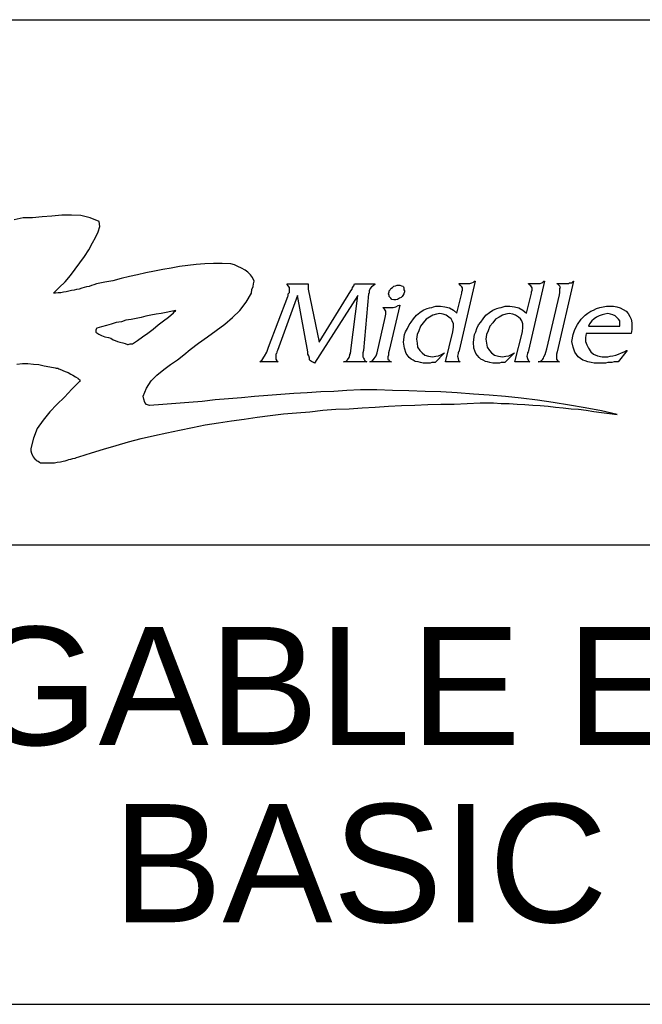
# Model space of a CAD drawing. Header units: inches. Extents: x 4 to 212, y 4 to 137.
# Tile 5 of 9: x 189.51 to 195.58, y 14.08 to 23.68. Entities that reach past the tile are written whole.
import ezdxf
from ezdxf.enums import TextEntityAlignment as Align

# ---------------------------------------------------------------- set-up
doc = ezdxf.new("R2010")
doc.units = ezdxf.units.IN
doc.header["$LTSCALE"] = 11.968
doc.header["$MEASUREMENT"] = 0
doc.layers.get('0').update_dxf_attribs({"linetype": 'CONTINUOUS'})
doc.layers.add('09_ALL_DETAIL_ITEMS', color=7, linetype='CONTINUOUS')
doc.styles.get("Standard").update_dxf_attribs({"font": 'arial.ttf'})

# ---------------------------------------------------------------- blocks, each defined once
blk = doc.blocks.new('MAP_LOGO_AND_NAME_BL0', base_point=(195.2, 21.12))
at = {"color": 7, "linetype": 'Continuous'}
for p, q in [((189.5454, 21.7493), (189.4584, 21.7288)), ((189.6375, 21.7493), (189.5454, 21.7493)), ((189.7296, 21.7595), (189.6375, 21.7493)), ((189.8268, 21.7646), (189.7296, 21.7595)), ((189.924, 21.7749), (189.8268, 21.7646)), ((190.0161, 21.7749), (189.924, 21.7749)), ((190.1082, 21.7698), (190.0161, 21.7749)), ((190.2003, 21.7493), (190.1082, 21.7698)), ((190.2872, 21.7135), (190.2003, 21.7493)), ((190.2924, 21.6623), (190.2872, 21.7135)), ((190.2514, 21.5549), (190.277, 21.6112)), ((190.277, 21.6112), (190.2924, 21.6623)), ((190.2207, 21.5037), (190.2514, 21.5549)), ((190.144, 21.3707), (190.1849, 21.4372)), ((190.1849, 21.4372), (190.2207, 21.5037)), ((190.0979, 21.3093), (190.144, 21.3707)), ((190.0058, 21.1865), (190.0519, 21.2479)), ((190.0519, 21.2479), (190.0979, 21.3093)), ((190.8245, 21.2274), (190.7426, 21.2121)), ((190.9063, 21.2428), (190.8245, 21.2274)), ((190.9882, 21.2581), (190.9063, 21.2428)), ((191.07, 21.2735), (190.9882, 21.2581)), ((191.1519, 21.2837), (191.07, 21.2735)), ((191.2338, 21.294), (191.1519, 21.2837)), ((191.3156, 21.2991), (191.2338, 21.294)), ((191.4026, 21.3042), (191.3156, 21.2991)), ((191.4845, 21.3042), (191.4026, 21.3042)), ((191.5714, 21.2991), (191.4845, 21.3042)), ((191.6072, 21.2888), (191.5714, 21.2991)), ((191.6379, 21.2735), (191.6072, 21.2888)), ((191.6738, 21.2581), (191.6379, 21.2735)), ((191.7096, 21.2377), (191.6738, 21.2581)), ((191.7351, 21.2172), (191.7096, 21.2377)), ((191.7607, 21.1916), (191.7351, 21.2172)), ((189.8984, 21.0688), (189.9547, 21.1251)), ((189.9547, 21.1251), (190.0058, 21.1865)), ((190.3435, 21.12), (190.2617, 21.1047)), ((190.4203, 21.1353), (190.3435, 21.12)), ((190.5021, 21.1558), (190.4203, 21.1353)), ((190.584, 21.1763), (190.5021, 21.1558)), ((190.6607, 21.1916), (190.584, 21.1763)), ((190.7426, 21.2121), (190.6607, 21.1916)), ((191.7812, 21.166), (191.7607, 21.1916)), ((191.7965, 21.1302), (191.7812, 21.166)), ((191.7914, 21.1047), (191.7965, 21.1302)), ((193.951, 21.1308), (193.7956, 20.4536)), ((193.9344, 21.1197), (193.9455, 21.1308)), ((193.9455, 21.1308), (193.951, 21.1308)), ((194.6282, 21.1308), (194.4728, 20.4536)), ((194.6115, 21.1197), (194.6226, 21.1308)), ((194.6226, 21.1308), (194.6282, 21.1308)), ((194.9113, 21.1308), (194.7503, 20.4425)), ((194.9002, 21.1197), (194.9057, 21.1253)), ((194.9057, 21.1253), (194.9057, 21.1308)), ((194.9057, 21.1308), (194.9113, 21.1308)), ((189.8421, 21.0126), (189.8984, 21.0688)), ((189.9649, 21.0279), (189.9393, 21.0228)), ((189.9905, 21.033), (189.9649, 21.0279)), ((190.0161, 21.0381), (189.9905, 21.033)), ((190.0417, 21.0433), (190.0161, 21.0381)), ((190.0672, 21.0484), (190.0417, 21.0433)), ((190.0928, 21.0535), (190.0672, 21.0484)), ((190.1184, 21.0637), (190.0928, 21.0535)), ((190.1389, 21.0688), (190.1184, 21.0637)), ((190.1644, 21.074), (190.1389, 21.0688)), ((190.19, 21.0791), (190.1644, 21.074)), ((190.2105, 21.0893), (190.19, 21.0791)), ((190.2361, 21.0944), (190.2105, 21.0893)), ((190.2617, 21.1047), (190.2361, 21.0944)), ((191.771, 21.0126), (191.7761, 21.0484)), ((191.7761, 21.0484), (191.7863, 21.0791)), ((191.7863, 21.0791), (191.7914, 21.1047)), ((192.1193, 21.0975), (192.1193, 21.1031)), ((192.1193, 21.1031), (192.3247, 21.1031)), ((192.1304, 21.0864), (192.1193, 21.0975)), ((192.1415, 21.0698), (192.1304, 21.0864)), ((192.1415, 21.0531), (192.1415, 21.0698)), ((192.1415, 21.0365), (192.1415, 21.0531)), ((192.1415, 21.0309), (192.1415, 21.0365)), ((192.1415, 21.0254), (192.1415, 21.0309)), ((192.1415, 21.0198), (192.1415, 21.0254)), ((192.3247, 21.1031), (192.3247, 21.0864)), ((192.3247, 21.0864), (192.3247, 21.0753)), ((192.3247, 21.0753), (192.3247, 21.0587)), ((192.3247, 21.0587), (192.3247, 21.0531)), ((192.3247, 21.0531), (192.4302, 20.5369)), ((192.4302, 20.5369), (192.741, 21.0365)), ((192.741, 21.0365), (192.7521, 21.0531)), ((192.7521, 21.0531), (192.7576, 21.0698)), ((192.7576, 21.0698), (192.7687, 21.0864)), ((192.7687, 21.0864), (192.7743, 21.1031)), ((192.7743, 21.1031), (192.9741, 21.1031)), ((192.9297, 21.0587), (192.9186, 21.0365)), ((192.9186, 21.0365), (192.9186, 21.0309)), ((192.9186, 21.0309), (192.9186, 21.0254)), ((192.9186, 21.0254), (192.9186, 21.0143)), ((192.9408, 21.0753), (192.9297, 21.0587)), ((192.9575, 21.0864), (192.9408, 21.0753)), ((192.9741, 21.0975), (192.9575, 21.0864)), ((192.9741, 21.1031), (192.9741, 21.0975)), ((193.1073, 21.0087), (193.1129, 21.0254)), ((193.1129, 21.0365), (193.124, 21.0476)), ((193.1129, 21.0254), (193.1129, 21.0365)), ((193.124, 21.0476), (193.1295, 21.0587)), ((193.1295, 21.0587), (193.1462, 21.0698)), ((193.1462, 21.0698), (193.1573, 21.0809)), ((193.1573, 21.0809), (193.1739, 21.0864)), ((193.1739, 21.0864), (193.1906, 21.092)), ((193.1906, 21.092), (193.2017, 21.092)), ((193.2017, 21.092), (193.2183, 21.092)), ((193.2183, 21.092), (193.235, 21.0864)), ((193.235, 21.0864), (193.2461, 21.0809)), ((193.2461, 21.0809), (193.2516, 21.0753)), ((193.2516, 21.0753), (193.2572, 21.0642)), ((193.2572, 21.0642), (193.2572, 21.0476)), ((193.2572, 21.0476), (193.2627, 21.0365)), ((193.2627, 21.0254), (193.2572, 21.0087)), ((193.2627, 21.0365), (193.2627, 21.0254)), ((193.7956, 21.1031), (193.7956, 21.1086)), ((193.7956, 21.1086), (193.8844, 21.1086)), ((193.8067, 21.092), (193.7956, 21.1031)), ((193.8123, 21.0864), (193.8067, 21.092)), ((193.8233, 21.0753), (193.8123, 21.0864)), ((193.8289, 21.0642), (193.8233, 21.0753)), ((193.8233, 21.0254), (193.8289, 21.042)), ((193.8233, 21.0143), (193.8233, 21.0254)), ((193.8289, 21.0531), (193.8289, 21.0642)), ((193.8289, 21.042), (193.8289, 21.0531)), ((193.8844, 21.1086), (193.9011, 21.1086)), ((193.9011, 21.1086), (193.9177, 21.1142)), ((193.9177, 21.1142), (193.9344, 21.1197)), ((194.4728, 21.1031), (194.4728, 21.1086)), ((194.4728, 21.1086), (194.5616, 21.1086)), ((194.4839, 21.092), (194.4728, 21.1031)), ((194.495, 21.0864), (194.4839, 21.092)), ((194.5005, 21.0753), (194.495, 21.0864)), ((194.5061, 21.0642), (194.5005, 21.0753)), ((194.5005, 21.0254), (194.5061, 21.042)), ((194.5005, 21.0143), (194.5005, 21.0254)), ((194.5061, 21.0531), (194.5061, 21.0642)), ((194.5061, 21.042), (194.5061, 21.0531)), ((194.5616, 21.1086), (194.5838, 21.1086)), ((194.5838, 21.1086), (194.6004, 21.1142)), ((194.6004, 21.1142), (194.6115, 21.1197)), ((194.7503, 21.1031), (194.7503, 21.1086)), ((194.7503, 21.1086), (194.7614, 21.1086)), ((194.7614, 21.0975), (194.7503, 21.1031)), ((194.7614, 21.1086), (194.778, 21.1086)), ((194.7725, 21.0864), (194.7614, 21.0975)), ((194.778, 21.0809), (194.7725, 21.0864)), ((194.778, 21.1086), (194.7947, 21.1086)), ((194.7836, 21.0698), (194.778, 21.0809)), ((194.778, 21.0587), (194.7836, 21.0698)), ((194.778, 21.042), (194.778, 21.0587)), ((194.778, 21.0198), (194.778, 21.042)), ((194.7947, 21.1086), (194.8058, 21.1086)), ((194.8058, 21.1086), (194.8225, 21.1086)), ((194.8225, 21.1086), (194.8336, 21.1086)), ((194.8336, 21.1086), (194.8447, 21.1086)), ((194.8447, 21.1086), (194.8558, 21.1086)), ((194.8558, 21.1086), (194.8613, 21.1086)), ((194.8613, 21.1086), (194.8724, 21.1142)), ((194.8724, 21.1142), (194.878, 21.1142)), ((194.878, 21.1142), (194.8891, 21.1142)), ((194.8891, 21.1142), (194.8946, 21.1142)), ((194.8946, 21.1142), (194.9002, 21.1197)), ((189.8472, 21.0126), (189.8421, 21.0126)), ((189.8575, 21.0126), (189.8472, 21.0126)), ((189.8626, 21.0126), (189.8575, 21.0126)), ((189.8882, 21.0177), (189.8626, 21.0126)), ((189.9137, 21.0177), (189.8882, 21.0177)), ((189.9393, 21.0228), (189.9137, 21.0177)), ((191.7198, 20.9256), (191.771, 21.0126)), ((191.9362, 20.4869), (192.1249, 20.9809)), ((192.2192, 20.992), (192.025, 20.4536)), ((192.1249, 20.9809), (192.1304, 20.9865)), ((192.1304, 21.0087), (192.136, 21.0143)), ((192.1304, 21.0031), (192.1304, 21.0087)), ((192.1304, 20.9976), (192.1304, 21.0031)), ((192.1304, 20.992), (192.1304, 20.9976)), ((192.1304, 20.9865), (192.1304, 20.992)), ((192.136, 21.0143), (192.1415, 21.0198)), ((192.3192, 20.4425), (192.2192, 20.992)), ((192.8076, 20.992), (192.3858, 20.3315)), ((192.741, 20.4536), (192.8076, 20.992)), ((192.9131, 21.0087), (192.8631, 20.4536)), ((192.9186, 21.0143), (192.9131, 21.0087)), ((193.1129, 20.992), (193.1073, 21.0087)), ((193.1129, 20.9809), (193.1129, 20.992)), ((193.124, 20.9698), (193.1129, 20.9809)), ((193.1295, 20.9643), (193.124, 20.9698)), ((193.1406, 20.9532), (193.1295, 20.9643)), ((193.1573, 20.9476), (193.1406, 20.9532)), ((193.1684, 20.9476), (193.1573, 20.9476)), ((193.1795, 20.9476), (193.1684, 20.9476)), ((193.1961, 20.9532), (193.1795, 20.9476)), ((193.2128, 20.9643), (193.1961, 20.9532)), ((193.2294, 20.9698), (193.2128, 20.9643)), ((193.2405, 20.9809), (193.2294, 20.9698)), ((193.2461, 20.992), (193.2405, 20.9809)), ((193.2572, 21.0087), (193.2461, 20.992)), ((193.7734, 20.82), (193.8233, 21.0143)), ((194.4506, 20.82), (194.5005, 21.0143)), ((194.6504, 20.4703), (194.7725, 20.9976)), ((194.7725, 20.9976), (194.778, 21.0198)), ((190.9851, 20.8347), (190.94, 20.8257)), ((191.0347, 20.8437), (190.9851, 20.8347)), ((191.0166, 20.8302), (191.0256, 20.8347)), ((191.0256, 20.8347), (191.0302, 20.8392)), ((191.0302, 20.8392), (191.0347, 20.8437)), ((191.5868, 20.7772), (191.6584, 20.8437)), ((191.6584, 20.8437), (191.7198, 20.9256)), ((193.0685, 20.8588), (193.0518, 20.8755)), ((193.0518, 20.8755), (193.074, 20.8755)), ((193.0796, 20.8366), (193.0685, 20.8588)), ((193.074, 20.8755), (193.0962, 20.8755)), ((193.0796, 20.8089), (193.0796, 20.8366)), ((193.0962, 20.8755), (193.1129, 20.8755)), ((193.2183, 20.8977), (193.1129, 20.4536)), ((193.1129, 20.8755), (193.1184, 20.8755)), ((193.1184, 20.8755), (193.1517, 20.8755)), ((193.1517, 20.8755), (193.1795, 20.881)), ((193.1795, 20.881), (193.2017, 20.8921)), ((193.2017, 20.8921), (193.2128, 20.8977)), ((193.2128, 20.8977), (193.2183, 20.8977)), ((193.4126, 20.8255), (193.4459, 20.8477)), ((193.4459, 20.8477), (193.4681, 20.8588)), ((193.4681, 20.8588), (193.4848, 20.8644)), ((193.4848, 20.8644), (193.507, 20.8699)), ((193.507, 20.8699), (193.5292, 20.8755)), ((193.5292, 20.8755), (193.5458, 20.881)), ((193.5458, 20.881), (193.568, 20.8866)), ((193.568, 20.8866), (193.5902, 20.8866)), ((193.5902, 20.8866), (193.6124, 20.8866)), ((193.6124, 20.8866), (193.6568, 20.881)), ((193.6568, 20.881), (193.7012, 20.8699)), ((193.7012, 20.8699), (193.7401, 20.8477)), ((193.7401, 20.8477), (193.7734, 20.82)), ((194.0898, 20.8255), (194.1231, 20.8477)), ((194.1231, 20.8477), (194.1453, 20.8588)), ((194.1453, 20.8588), (194.1619, 20.8644)), ((194.1619, 20.8644), (194.1841, 20.8699)), ((194.1841, 20.8699), (194.2063, 20.8755)), ((194.2063, 20.8755), (194.223, 20.881)), ((194.223, 20.881), (194.2452, 20.8866)), ((194.2452, 20.8866), (194.2674, 20.8866)), ((194.2674, 20.8866), (194.2896, 20.8866)), ((194.2896, 20.8866), (194.334, 20.881)), ((194.334, 20.881), (194.3784, 20.8699)), ((194.3784, 20.8699), (194.4173, 20.8477)), ((194.4173, 20.8477), (194.4506, 20.82)), ((195.05, 20.82), (195.0778, 20.8366)), ((195.0778, 20.8366), (195.1055, 20.8477)), ((195.1055, 20.8477), (195.1333, 20.8644)), ((195.1333, 20.8644), (195.1666, 20.8755)), ((195.1666, 20.8755), (195.1999, 20.881)), ((195.1999, 20.881), (195.2332, 20.8866)), ((195.2332, 20.8866), (195.2665, 20.8866)), ((195.2665, 20.8866), (195.2998, 20.8866)), ((195.2998, 20.8866), (195.3331, 20.881)), ((195.3331, 20.881), (195.3664, 20.8699)), ((195.3664, 20.8699), (195.3942, 20.8533)), ((195.3942, 20.8533), (195.4219, 20.8366)), ((195.4219, 20.8366), (195.4441, 20.8144)), ((190.5478, 20.7491), (190.5028, 20.7356)), ((190.5974, 20.7581), (190.5478, 20.7491)), ((190.647, 20.7671), (190.5974, 20.7581)), ((190.6966, 20.7761), (190.647, 20.7671)), ((190.7417, 20.7897), (190.6966, 20.7761)), ((190.7913, 20.7987), (190.7417, 20.7897)), ((190.8408, 20.8077), (190.7913, 20.7987)), ((190.8904, 20.8167), (190.8408, 20.8077)), ((190.8634, 20.704), (190.913, 20.7446)), ((190.94, 20.8257), (190.8904, 20.8167)), ((190.913, 20.7446), (190.9625, 20.7806)), ((190.9625, 20.7806), (191.0121, 20.8212)), ((191.0121, 20.8212), (191.0166, 20.8302)), ((191.51, 20.7107), (191.5868, 20.7772)), ((192.9963, 20.4314), (193.074, 20.7756)), ((193.074, 20.7756), (193.0796, 20.8089)), ((193.3294, 20.7312), (193.3516, 20.7645)), ((193.3516, 20.7645), (193.3793, 20.7978)), ((193.3793, 20.7978), (193.4126, 20.8255)), ((193.4737, 20.7589), (193.4459, 20.7256)), ((193.507, 20.7811), (193.4737, 20.7589)), ((193.5403, 20.7978), (193.507, 20.7811)), ((193.5736, 20.8089), (193.5403, 20.7978)), ((193.6069, 20.8144), (193.5736, 20.8089)), ((193.6402, 20.8089), (193.6069, 20.8144)), ((193.6679, 20.7978), (193.6402, 20.8089)), ((193.6957, 20.7811), (193.6679, 20.7978)), ((193.7179, 20.7645), (193.6957, 20.7811)), ((193.729, 20.7423), (193.7179, 20.7645)), ((193.7401, 20.7145), (193.729, 20.7423)), ((194.0065, 20.7312), (194.0287, 20.7645)), ((194.0287, 20.7645), (194.0565, 20.7978)), ((194.0565, 20.7978), (194.0898, 20.8255)), ((194.1508, 20.7589), (194.1231, 20.7256)), ((194.1841, 20.7811), (194.1508, 20.7589)), ((194.2174, 20.7978), (194.1841, 20.7811)), ((194.2507, 20.8089), (194.2174, 20.7978)), ((194.284, 20.8144), (194.2507, 20.8089)), ((194.3174, 20.8089), (194.284, 20.8144)), ((194.3451, 20.7978), (194.3174, 20.8089)), ((194.3729, 20.7811), (194.3451, 20.7978)), ((194.3951, 20.7645), (194.3729, 20.7811)), ((194.4062, 20.7423), (194.3951, 20.7645)), ((194.4173, 20.7145), (194.4062, 20.7423)), ((194.9501, 20.709), (194.9834, 20.7589)), ((194.9834, 20.7589), (195.0223, 20.7978)), ((195.0223, 20.7978), (195.05, 20.82)), ((195.0889, 20.7423), (195.0667, 20.7145)), ((195.1111, 20.7645), (195.0889, 20.7423)), ((195.1333, 20.7811), (195.1111, 20.7645)), ((195.161, 20.7922), (195.1333, 20.7811)), ((195.1888, 20.8033), (195.161, 20.7922)), ((195.2165, 20.8089), (195.1888, 20.8033)), ((195.2443, 20.8144), (195.2165, 20.8089)), ((195.272, 20.8089), (195.2443, 20.8144)), ((195.2942, 20.8033), (195.272, 20.8089)), ((195.3165, 20.7922), (195.2942, 20.8033)), ((195.3331, 20.7756), (195.3165, 20.7922)), ((195.3498, 20.7589), (195.3331, 20.7756)), ((195.3609, 20.7423), (195.3498, 20.7589)), ((195.3609, 20.7145), (195.3609, 20.7423)), ((195.4441, 20.8144), (195.4608, 20.7867)), ((195.4608, 20.7867), (195.4719, 20.7589)), ((195.4719, 20.7589), (195.4774, 20.7256)), ((190.2594, 20.668), (190.2549, 20.6544)), ((190.2549, 20.6544), (190.2549, 20.6409)), ((190.2549, 20.6409), (190.2549, 20.6319)), ((190.2639, 20.6725), (190.2594, 20.668)), ((190.3089, 20.686), (190.2639, 20.6725)), ((190.3585, 20.6995), (190.3089, 20.686)), ((190.4036, 20.713), (190.3585, 20.6995)), ((190.4532, 20.7265), (190.4036, 20.713)), ((190.5028, 20.7356), (190.4532, 20.7265)), ((190.7597, 20.6229), (190.8138, 20.6634)), ((190.8138, 20.6634), (190.8634, 20.704)), ((191.3412, 20.5879), (191.4282, 20.6493)), ((191.4282, 20.6493), (191.51, 20.7107)), ((193.2738, 20.6368), (193.2905, 20.6701)), ((193.2905, 20.6701), (193.3071, 20.7034)), ((193.3071, 20.7034), (193.3294, 20.7312)), ((193.4015, 20.6479), (193.3849, 20.6091)), ((193.4182, 20.6923), (193.4015, 20.6479)), ((193.4459, 20.7256), (193.4182, 20.6923)), ((193.7345, 20.6368), (193.7401, 20.6812)), ((193.7401, 20.6812), (193.7401, 20.7145)), ((193.9566, 20.6368), (193.9677, 20.6701)), ((193.9677, 20.6701), (193.9843, 20.7034)), ((193.9843, 20.7034), (194.0065, 20.7312)), ((194.0787, 20.6479), (194.062, 20.6091)), ((194.0953, 20.6923), (194.0787, 20.6479)), ((194.1231, 20.7256), (194.0953, 20.6923)), ((194.4117, 20.6368), (194.4173, 20.6812)), ((194.4173, 20.6812), (194.4173, 20.7145)), ((194.9057, 20.6091), (194.9224, 20.659)), ((194.9224, 20.659), (194.9501, 20.709)), ((195.0667, 20.7145), (195.0556, 20.6923)), ((195.0556, 20.6923), (195.3609, 20.6923)), ((195.3609, 20.6923), (195.3609, 20.7145)), ((195.4774, 20.659), (195.4719, 20.6202)), ((195.4774, 20.7256), (195.4774, 20.6923)), ((195.4774, 20.6923), (195.4774, 20.659)), ((190.2549, 20.6319), (190.2819, 20.6139)), ((190.2819, 20.6139), (190.3089, 20.6003)), ((190.3089, 20.6003), (190.3405, 20.5868)), ((190.3405, 20.5868), (190.3766, 20.5823)), ((190.3766, 20.5823), (190.3991, 20.5733)), ((190.3991, 20.5733), (190.4216, 20.5598)), ((190.4216, 20.5598), (190.4442, 20.5508)), ((190.4442, 20.5508), (190.4667, 20.5417)), ((190.6109, 20.5192), (190.6605, 20.5508)), ((190.6605, 20.5508), (190.7101, 20.5868)), ((190.7101, 20.5868), (190.7597, 20.6229)), ((191.2542, 20.5265), (191.3412, 20.5879)), ((193.2516, 20.5369), (193.2627, 20.6091)), ((193.2627, 20.6091), (193.2738, 20.6368)), ((193.3849, 20.6091), (193.3793, 20.5647)), ((193.3793, 20.5647), (193.3849, 20.5258)), ((193.6624, 20.3426), (193.7345, 20.6368)), ((193.9344, 20.5369), (193.9455, 20.6091)), ((193.9455, 20.6091), (193.9566, 20.6368)), ((194.062, 20.6091), (194.0565, 20.5647)), ((194.0565, 20.5647), (194.062, 20.5258)), ((194.3395, 20.3426), (194.4117, 20.6368)), ((194.8946, 20.5425), (194.9057, 20.6091)), ((195.0334, 20.6202), (195.0278, 20.5813)), ((195.0278, 20.5813), (195.0278, 20.5425)), ((195.4719, 20.6202), (195.0334, 20.6202)), ((190.4667, 20.5417), (190.4892, 20.5372)), ((190.4892, 20.5372), (190.5163, 20.5282)), ((190.5163, 20.5282), (190.5388, 20.5237)), ((190.5388, 20.5237), (190.5614, 20.5147)), ((190.5614, 20.5147), (190.5704, 20.5147)), ((190.5704, 20.5147), (190.5884, 20.5192)), ((190.5884, 20.5192), (190.6019, 20.5192)), ((190.6019, 20.5192), (190.6109, 20.5192)), ((191.111, 20.414), (191.1724, 20.4651)), ((191.1724, 20.4651), (191.2542, 20.5265)), ((191.9195, 20.437), (191.9362, 20.4869)), ((192.025, 20.4536), (192.0194, 20.4425)), ((192.741, 20.4481), (192.741, 20.4536)), ((192.741, 20.4425), (192.741, 20.4481)), ((192.8631, 20.4536), (192.8576, 20.4314)), ((193.1129, 20.4536), (193.1073, 20.4314)), ((193.2627, 20.4758), (193.2516, 20.5369)), ((193.2794, 20.4259), (193.2627, 20.4758)), ((193.3849, 20.5258), (193.3904, 20.4869)), ((193.3904, 20.4869), (193.4126, 20.4536)), ((193.4126, 20.4536), (193.4348, 20.4314)), ((193.7956, 20.4481), (193.7901, 20.4425)), ((193.7956, 20.4536), (193.7956, 20.4481)), ((193.9399, 20.4758), (193.9344, 20.5369)), ((193.9566, 20.4259), (193.9399, 20.4758)), ((194.062, 20.5258), (194.0676, 20.4869)), ((194.0676, 20.4869), (194.0898, 20.4536)), ((194.0898, 20.4536), (194.112, 20.4314)), ((194.4728, 20.4481), (194.4672, 20.4425)), ((194.4728, 20.4536), (194.4728, 20.4481)), ((194.6393, 20.437), (194.6504, 20.4703)), ((194.9057, 20.4869), (194.8946, 20.5425)), ((194.9224, 20.437), (194.9057, 20.4869)), ((195.0278, 20.5425), (195.0389, 20.5092)), ((195.0389, 20.5092), (195.0556, 20.4758)), ((195.0556, 20.4758), (195.0778, 20.4425)), ((195.433, 20.4536), (195.3442, 20.3426)), ((195.4053, 20.4425), (195.4275, 20.4536)), ((195.4275, 20.4536), (195.433, 20.4536)), ((190.9831, 20.3167), (191.0496, 20.3628)), ((191.0496, 20.3628), (191.111, 20.414)), ((191.8529, 20.3426), (191.8751, 20.3648)), ((191.8751, 20.3648), (191.8973, 20.3981)), ((191.8973, 20.3981), (191.9195, 20.437)), ((192.0139, 20.4259), (192.0083, 20.4203)), ((192.0083, 20.4203), (192.0083, 20.3926)), ((192.0083, 20.3926), (192.0083, 20.3704)), ((192.0083, 20.3704), (192.0194, 20.3537)), ((192.0194, 20.437), (192.0139, 20.4259)), ((192.0194, 20.4425), (192.0194, 20.437)), ((192.0194, 20.3537), (192.0305, 20.3426)), ((192.3192, 20.4203), (192.3192, 20.4425)), ((192.3303, 20.4037), (192.3192, 20.4203)), ((192.3358, 20.3815), (192.3303, 20.4037)), ((192.3358, 20.3648), (192.3358, 20.3815)), ((192.3469, 20.3537), (192.3358, 20.3648)), ((192.358, 20.3482), (192.3469, 20.3537)), ((192.691, 20.3482), (192.7077, 20.3648)), ((192.7077, 20.3648), (192.7243, 20.387)), ((192.7243, 20.387), (192.7299, 20.4092)), ((192.7299, 20.4148), (192.7354, 20.4259)), ((192.7299, 20.4092), (192.7299, 20.4148)), ((192.7354, 20.437), (192.741, 20.4425)), ((192.7354, 20.4314), (192.7354, 20.437)), ((192.7354, 20.4259), (192.7354, 20.4314)), ((192.8576, 20.4314), (192.8576, 20.4092)), ((192.8576, 20.4092), (192.8576, 20.3926)), ((192.8576, 20.3926), (192.8631, 20.3815)), ((192.8631, 20.3815), (192.8687, 20.3704)), ((192.8687, 20.3704), (192.8742, 20.3593)), ((192.8742, 20.3593), (192.8853, 20.3482)), ((192.9242, 20.3426), (192.9519, 20.3537)), ((192.9519, 20.3537), (192.9686, 20.3759)), ((192.9686, 20.3759), (192.9852, 20.4037)), ((192.9852, 20.4037), (192.9963, 20.4314)), ((193.1073, 20.4092), (193.1018, 20.3926)), ((193.1018, 20.3926), (193.1018, 20.3815)), ((193.1018, 20.3815), (193.1018, 20.3704)), ((193.1018, 20.3704), (193.1129, 20.3593)), ((193.1073, 20.4314), (193.1073, 20.4092)), ((193.1129, 20.3593), (193.1184, 20.3482)), ((193.3071, 20.387), (193.2794, 20.4259)), ((193.3294, 20.3704), (193.3071, 20.387)), ((193.346, 20.3593), (193.3294, 20.3704)), ((193.3682, 20.3482), (193.346, 20.3593)), ((193.4348, 20.4314), (193.4626, 20.4092)), ((193.4626, 20.4092), (193.4959, 20.3981)), ((193.4959, 20.3981), (193.5347, 20.3926)), ((193.5347, 20.3926), (193.568, 20.3981)), ((193.6513, 20.4314), (193.5625, 20.3371)), ((193.568, 20.3981), (193.5958, 20.4037)), ((193.5958, 20.4037), (193.6235, 20.4148)), ((193.6235, 20.4148), (193.6513, 20.4314)), ((193.7845, 20.4259), (193.7789, 20.3981)), ((193.7789, 20.3981), (193.7845, 20.3759)), ((193.7901, 20.4425), (193.7845, 20.4314)), ((193.7845, 20.4314), (193.7845, 20.4259)), ((193.7845, 20.3759), (193.7901, 20.3537)), ((193.7901, 20.3537), (193.8067, 20.3426)), ((193.9899, 20.387), (193.9566, 20.4259)), ((194.0065, 20.3704), (193.9899, 20.387)), ((194.0287, 20.3593), (194.0065, 20.3704)), ((194.0509, 20.3482), (194.0287, 20.3593)), ((194.112, 20.4314), (194.1397, 20.4092)), ((194.1397, 20.4092), (194.1786, 20.3981)), ((194.1786, 20.3981), (194.2174, 20.3926)), ((194.2174, 20.3926), (194.2507, 20.3981)), ((194.334, 20.4314), (194.2396, 20.3371)), ((194.2507, 20.3981), (194.2785, 20.4037)), ((194.2785, 20.4037), (194.3063, 20.4148)), ((194.3063, 20.4148), (194.334, 20.4314)), ((194.4617, 20.4259), (194.4561, 20.3981)), ((194.4561, 20.3981), (194.4617, 20.3759)), ((194.4672, 20.4425), (194.4617, 20.4314)), ((194.4617, 20.4314), (194.4617, 20.4259)), ((194.4617, 20.3759), (194.4728, 20.3537)), ((194.4728, 20.3537), (194.4839, 20.3426)), ((194.5838, 20.3482), (194.6004, 20.3593)), ((194.6004, 20.3593), (194.6115, 20.3704)), ((194.6115, 20.3704), (194.6171, 20.3815)), ((194.6171, 20.3815), (194.6226, 20.3926)), ((194.6226, 20.3926), (194.6337, 20.4148)), ((194.6337, 20.4148), (194.6393, 20.437)), ((194.7503, 20.4425), (194.7447, 20.4203)), ((194.7447, 20.4203), (194.7447, 20.4037)), ((194.7447, 20.4037), (194.7447, 20.3926)), ((194.7447, 20.3926), (194.7447, 20.3815)), ((194.7447, 20.3815), (194.7447, 20.3704)), ((194.7447, 20.3704), (194.7503, 20.3593)), ((194.7503, 20.3593), (194.7614, 20.3482)), ((194.9557, 20.3926), (194.9224, 20.437)), ((194.9779, 20.3759), (194.9557, 20.3926)), ((195.0001, 20.3593), (194.9779, 20.3759)), ((195.0223, 20.3537), (195.0001, 20.3593)), ((195.05, 20.3426), (195.0223, 20.3537)), ((195.0778, 20.4425), (195.1055, 20.4203)), ((195.1055, 20.4203), (195.1444, 20.4037)), ((195.1444, 20.4037), (195.1888, 20.3926)), ((195.1888, 20.3926), (195.1943, 20.3926)), ((195.1943, 20.3926), (195.2054, 20.3926)), ((195.2054, 20.3926), (195.211, 20.3926)), ((195.211, 20.3926), (195.2221, 20.3926)), ((195.2221, 20.3926), (195.2443, 20.3926)), ((195.2443, 20.3926), (195.2665, 20.3981)), ((195.2665, 20.3981), (195.2942, 20.4037)), ((195.2942, 20.4037), (195.322, 20.4092)), ((195.322, 20.4092), (195.3498, 20.4203)), ((195.3498, 20.4203), (195.3775, 20.4314)), ((195.3775, 20.4314), (195.4053, 20.4425)), ((189.484, 20.3219), (189.5403, 20.327)), ((189.5403, 20.327), (189.5914, 20.327)), ((189.5914, 20.327), (189.6477, 20.3219)), ((189.6477, 20.3219), (189.6989, 20.3167)), ((189.6989, 20.3167), (189.75, 20.3065)), ((189.75, 20.3065), (189.8063, 20.2963)), ((189.8063, 20.2963), (189.8575, 20.2861)), ((189.8575, 20.2861), (189.8677, 20.2809)), ((189.8677, 20.2809), (189.8728, 20.2809)), ((189.8728, 20.2809), (189.8831, 20.2809)), ((189.8831, 20.2809), (189.8933, 20.2758)), ((189.8933, 20.2758), (189.9189, 20.2656)), ((189.9189, 20.2656), (189.9393, 20.2554)), ((190.85, 20.2144), (190.9165, 20.2707)), ((190.9165, 20.2707), (190.9831, 20.3167)), ((192.0305, 20.3426), (191.8529, 20.3426)), ((192.3747, 20.3371), (192.358, 20.3482)), ((192.3858, 20.3315), (192.3747, 20.3371)), ((192.6688, 20.3426), (192.691, 20.3482)), ((192.8964, 20.3426), (192.6688, 20.3426)), ((192.8853, 20.3482), (192.8964, 20.3426)), ((193.1351, 20.3426), (192.9242, 20.3426)), ((193.1184, 20.3482), (193.1351, 20.3426)), ((193.396, 20.3426), (193.3682, 20.3482)), ((193.4182, 20.3371), (193.396, 20.3426)), ((193.4459, 20.3315), (193.4182, 20.3371)), ((193.4737, 20.3315), (193.4459, 20.3315)), ((193.5014, 20.3315), (193.4737, 20.3315)), ((193.5125, 20.3315), (193.5014, 20.3315)), ((193.5292, 20.3371), (193.5125, 20.3315)), ((193.5458, 20.3371), (193.5292, 20.3371)), ((193.5625, 20.3371), (193.5458, 20.3371)), ((193.8067, 20.3426), (193.6624, 20.3426)), ((194.0731, 20.3426), (194.0509, 20.3482)), ((194.0953, 20.3371), (194.0731, 20.3426)), ((194.1231, 20.3315), (194.0953, 20.3371)), ((194.1508, 20.3315), (194.1231, 20.3315)), ((194.1786, 20.3315), (194.1508, 20.3315)), ((194.1897, 20.3315), (194.1786, 20.3315)), ((194.2063, 20.3371), (194.1897, 20.3315)), ((194.223, 20.3371), (194.2063, 20.3371)), ((194.2396, 20.3371), (194.223, 20.3371)), ((194.4839, 20.3426), (194.3395, 20.3426)), ((194.5671, 20.3426), (194.5838, 20.3482)), ((194.7725, 20.3426), (194.5671, 20.3426)), ((194.7614, 20.3482), (194.7725, 20.3426)), ((195.0833, 20.3371), (195.05, 20.3426)), ((195.1111, 20.3315), (195.0833, 20.3371)), ((195.1444, 20.3315), (195.1111, 20.3315)), ((195.1777, 20.3315), (195.1444, 20.3315)), ((195.1999, 20.3315), (195.1777, 20.3315)), ((195.2221, 20.3315), (195.1999, 20.3315)), ((195.2443, 20.3371), (195.2221, 20.3315)), ((195.2609, 20.3371), (195.2443, 20.3371)), ((195.2831, 20.3371), (195.2609, 20.3371)), ((195.3053, 20.3426), (195.2831, 20.3371)), ((195.3276, 20.3426), (195.3053, 20.3426)), ((195.3442, 20.3426), (195.3276, 20.3426)), ((189.9393, 20.2554), (189.9649, 20.2451)), ((189.9649, 20.2451), (189.9854, 20.24)), ((189.9854, 20.24), (190.011, 20.2247)), ((190.011, 20.2247), (190.0314, 20.2144)), ((190.0314, 20.2144), (190.057, 20.1991)), ((190.057, 20.1991), (190.0775, 20.1837)), ((190.0775, 20.1837), (190.0826, 20.1786)), ((190.0826, 20.1786), (190.0877, 20.1786)), ((190.0877, 20.1786), (190.0928, 20.1735)), ((190.0928, 20.1735), (190.0979, 20.1684)), ((190.0979, 20.1684), (190.0979, 20.1633)), ((190.0979, 20.1633), (190.0979, 20.1581)), ((190.7938, 20.1581), (190.85, 20.2144)), ((190.0212, 20.0763), (189.9496, 19.9995)), ((190.0928, 20.1479), (190.0212, 20.0763)), ((190.0979, 20.153), (190.0928, 20.1479)), ((190.0979, 20.1581), (190.0979, 20.153)), ((190.717, 20.0098), (190.7477, 20.0865)), ((190.7477, 20.0865), (190.7938, 20.1581)), ((192.7021, 20.0661), (192.5742, 20.0558)), ((192.8351, 20.0712), (192.7021, 20.0661)), ((192.9937, 20.0712), (192.8351, 20.0712)), ((193.1472, 20.0661), (192.9937, 20.0712)), ((193.3058, 20.0609), (193.1472, 20.0661)), ((189.9496, 19.9995), (189.8728, 19.9279)), ((190.7221, 19.9791), (190.717, 20.0098)), ((190.7324, 19.9484), (190.7221, 19.9791)), ((191.4179, 19.974), (191.29, 19.9586)), ((191.5458, 19.9842), (191.4179, 19.974)), ((191.6738, 19.9944), (191.5458, 19.9842)), ((191.8017, 20.0047), (191.6738, 19.9944)), ((191.9296, 20.0149), (191.8017, 20.0047)), ((192.0575, 20.0251), (191.9296, 20.0149)), ((192.1854, 20.0354), (192.0575, 20.0251)), ((192.3133, 20.0405), (192.1854, 20.0354)), ((192.4463, 20.0507), (192.3133, 20.0405)), ((192.5742, 20.0558), (192.4463, 20.0507)), ((193.4644, 20.0558), (193.3058, 20.0609)), ((193.6179, 20.0507), (193.4644, 20.0558)), ((193.7765, 20.0405), (193.6179, 20.0507)), ((193.9351, 20.0302), (193.7765, 20.0405)), ((194.0886, 20.02), (193.9351, 20.0302)), ((194.2472, 20.0047), (194.0886, 20.02)), ((194.4007, 19.9893), (194.2472, 20.0047)), ((194.5593, 19.9688), (194.4007, 19.9893)), ((194.7128, 19.9484), (194.5593, 19.9688)), ((189.8728, 19.9279), (189.8063, 19.8563)), ((190.7477, 19.9279), (190.7324, 19.9484)), ((190.7784, 19.9177), (190.7477, 19.9279)), ((190.9063, 19.9279), (190.7784, 19.9177)), ((191.0342, 19.9381), (190.9063, 19.9279)), ((191.1621, 19.9484), (191.0342, 19.9381)), ((191.29, 19.9586), (191.1621, 19.9484)), ((192.4668, 19.8716), (192.5947, 19.8819)), ((192.5947, 19.8819), (192.7226, 19.887)), ((192.7226, 19.887), (192.8505, 19.8972)), ((192.8505, 19.8972), (192.9784, 19.9023)), ((192.9784, 19.9023), (193.1063, 19.9126)), ((193.1063, 19.9126), (193.2342, 19.9177)), ((193.2342, 19.9177), (193.3621, 19.9228)), ((193.3621, 19.9228), (193.49, 19.9279)), ((193.49, 19.9279), (193.6179, 19.933)), ((193.6179, 19.933), (193.7458, 19.933)), ((193.7458, 19.933), (193.8738, 19.9381)), ((193.8738, 19.9381), (194.0017, 19.9433)), ((194.0017, 19.9433), (194.1296, 19.9433)), ((194.1296, 19.9433), (194.2063, 19.9381)), ((194.2063, 19.9381), (194.2831, 19.9381)), ((194.2831, 19.9381), (194.3598, 19.933)), ((194.3598, 19.933), (194.4365, 19.9279)), ((194.4365, 19.9279), (194.5133, 19.9228)), ((194.5133, 19.9228), (194.5849, 19.9177)), ((194.5849, 19.9177), (194.6617, 19.9126)), ((194.6617, 19.9126), (194.7333, 19.9023)), ((194.8714, 19.9228), (194.7128, 19.9484)), ((194.7333, 19.9023), (194.81, 19.8972)), ((194.81, 19.8972), (194.8868, 19.887)), ((195.0249, 19.8972), (194.8714, 19.9228)), ((194.8868, 19.887), (194.9584, 19.8819)), ((194.9584, 19.8819), (195.0351, 19.8716)), ((195.1835, 19.8665), (195.0249, 19.8972)), ((189.8063, 19.8563), (189.7398, 19.7744)), ((191.5765, 19.7693), (191.6993, 19.7847)), ((191.6993, 19.7847), (191.8272, 19.8051)), ((191.8272, 19.8051), (191.9551, 19.8205)), ((191.9551, 19.8205), (192.0831, 19.8358)), ((192.0831, 19.8358), (192.211, 19.846)), ((192.211, 19.846), (192.3389, 19.8563)), ((192.3389, 19.8563), (192.4668, 19.8716)), ((195.0351, 19.8716), (195.1068, 19.8614)), ((195.1068, 19.8614), (195.1835, 19.8512)), ((195.337, 19.8307), (195.1835, 19.8665)), ((195.1835, 19.8512), (195.2603, 19.8409)), ((195.2603, 19.8409), (195.337, 19.8307)), ((189.6835, 19.6926), (189.6477, 19.6005)), ((189.7398, 19.7744), (189.6835, 19.6926)), ((191.07, 19.6772), (191.1979, 19.7028)), ((191.1979, 19.7028), (191.3207, 19.7284)), ((191.3207, 19.7284), (191.4486, 19.7488)), ((191.4486, 19.7488), (191.5765, 19.7693)), ((189.6477, 19.6005), (189.6221, 19.4981)), ((190.5738, 19.5647), (190.6965, 19.5954)), ((190.6965, 19.5954), (190.8245, 19.626)), ((190.8245, 19.626), (190.9472, 19.6516)), ((190.9472, 19.6516), (191.07, 19.6772)), ((189.6221, 19.4981), (189.6221, 19.4777)), ((190.2105, 19.4572), (190.3282, 19.493)), ((190.3282, 19.493), (190.451, 19.5288)), ((190.451, 19.5288), (190.5738, 19.5647)), ((189.6221, 19.4777), (189.6272, 19.4521)), ((189.6272, 19.4521), (189.6375, 19.4316)), ((189.6375, 19.4316), (189.6426, 19.4163)), ((189.6426, 19.4163), (189.6528, 19.406)), ((189.6528, 19.406), (189.6579, 19.4009)), ((189.6579, 19.4009), (189.6682, 19.3907)), ((189.9905, 19.3907), (190.011, 19.3958)), ((190.011, 19.3958), (190.0314, 19.4009)), ((190.0314, 19.4009), (190.0519, 19.406)), ((190.0519, 19.406), (190.0672, 19.4112)), ((190.0672, 19.4112), (190.0877, 19.4163)), ((190.0877, 19.4163), (190.2105, 19.4572)), ((189.6682, 19.3907), (189.6733, 19.3856)), ((189.6733, 19.3856), (189.6835, 19.3805)), ((189.6835, 19.3805), (189.6937, 19.3753)), ((189.6937, 19.3753), (189.704, 19.3651)), ((189.704, 19.3651), (189.7142, 19.36)), ((189.7142, 19.36), (189.7398, 19.36)), ((189.7398, 19.36), (189.7654, 19.36)), ((189.7654, 19.36), (189.791, 19.36)), ((189.791, 19.36), (189.8217, 19.36)), ((189.8217, 19.36), (189.8524, 19.36)), ((189.8524, 19.36), (189.8779, 19.3651)), ((189.8779, 19.3651), (189.9086, 19.3702)), ((189.9086, 19.3702), (189.9342, 19.3753)), ((189.9342, 19.3753), (189.9547, 19.3805)), ((189.9547, 19.3805), (189.9751, 19.3856)), ((189.9751, 19.3856), (189.9905, 19.3907))]:
    blk.add_line(p, q, dxfattribs=at)

msp = doc.modelspace()

# ---------------------------------------------------------------- linework, layer by layer
at = {"color": 7, "linetype": 'Continuous'}
for p, q in [((179.2, 23.68), (211.2, 23.68)), ((179.2, 18.56), (211.2, 18.56)), ((179.2, 14.08), (211.2, 14.08))]:
    msp.add_line(p, q, dxfattribs=at)

# ---------------------------------------------------------------- block references
msp.add_blockref('MAP_LOGO_AND_NAME_BL0', (195.2, 21.12), dxfattribs=at)

# ---------------------------------------------------------------- texts
at = {"layer": '09_ALL_DETAIL_ITEMS', "color": 7, "linetype": 'Continuous'}
for s, p in [('GANGABLE ENCLOSURE', (195.2, 16.608)), ('BASIC ASSY', (195.2, 14.88))]:
    msp.add_text(s, height=1.152, dxfattribs=at).set_placement(p, align=Align.CENTER)

doc.saveas('drawing.dxf')
